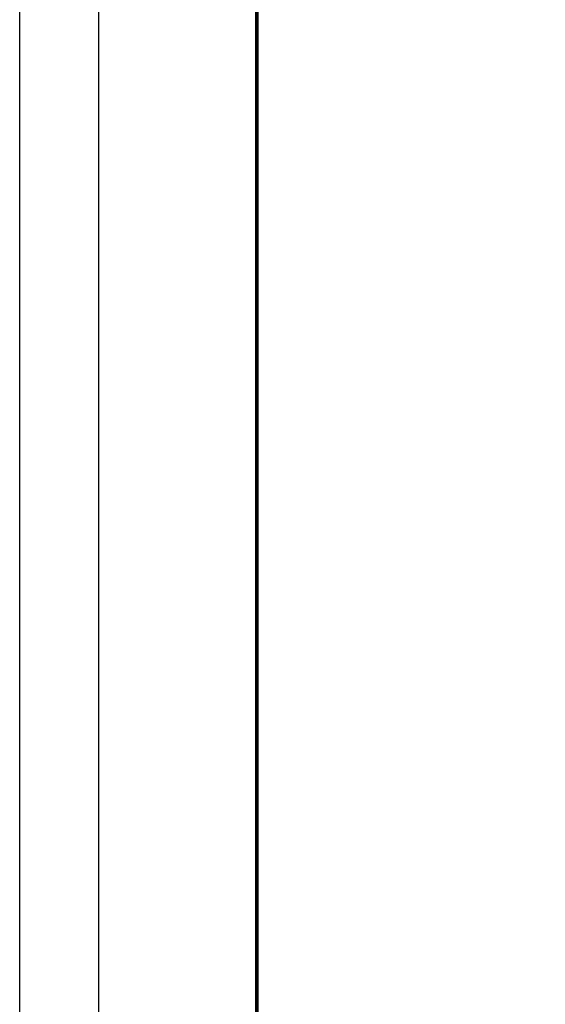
# Model space of a CAD drawing. Extents: x -0.5 to 41.9, y -0.5 to 29.8.
# Tile 2 of 129: x -0.5 to 2.7, y 5.9 to 11.9. Entities that reach past the tile are written whole.
import ezdxf

# ---------------------------------------------------------------- set-up
doc = ezdxf.new("R2010")
doc.units = 0
doc.header["$MEASUREMENT"] = 0
doc.layers.add('20A', color=5, linetype='CONTINUOUS')

msp = doc.modelspace()

# ---------------------------------------------------------------- linework, layer by layer
at = {"layer": '20A', "color": 8, "flags": 128}
msp.add_lwpolyline([(41.9231, -0.4808), (-0.4808, -0.4808), (-0.4808, 29.8077), (41.9231, 29.8077)], close=True, dxfattribs=at)
msp.add_lwpolyline([(41.9231, -0.4808), (-0.4808, -0.4808), (-0.4808, 29.8077), (41.9231, 29.8077)], close=True, dxfattribs=at)
at = {"layer": '20A', "color": 6, "flags": 128}
msp.add_lwpolyline([(41.4423, 0), (0, 0), (0, 29.3269), (41.4423, 29.3269)], close=True, dxfattribs=at)
msp.add_lwpolyline([(41.4423, 0), (0, 0), (0, 29.3269), (41.4423, 29.3269)], close=True, dxfattribs=at)
at = {"layer": '20A', "color": 1, "const_width": 0.024, "flags": 128}
msp.add_lwpolyline([(40.9615, 0.4808), (0.9615, 0.4808), (0.9615, 28.8462), (40.9615, 28.8462)], close=True, dxfattribs=at)
msp.add_lwpolyline([(40.9615, 0.4808), (0.9615, 0.4808), (0.9615, 28.8462), (40.9615, 28.8462)], close=True, dxfattribs=at)

doc.saveas('drawing.dxf')
